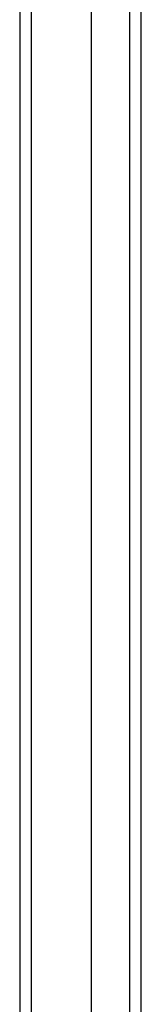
# Model space of a CAD drawing. Header units: inches. Extents: x 11 to 130, y 11 to 79.
# Tile 11 of 57: x 59.046 to 59.912, y 37.704 to 44.734. Entities that reach past the tile are written whole.
import ezdxf

# ---------------------------------------------------------------- set-up
doc = ezdxf.new("R2010")
doc.units = ezdxf.units.IN
doc.header["$MEASUREMENT"] = 0
doc.layers.add('Visible Edges(ANSI)', color=7, linetype='Continuous', lineweight=25)
doc.layers.add('Visible Tangent Edges(ANSI)', color=7, linetype='Continuous', lineweight=25)

msp = doc.modelspace()

# ---------------------------------------------------------------- linework, layer by layer
at = {"layer": 'Visible Edges(ANSI)'}
for p, q in [((59.0458, 60.5891), (59.0458, 30.7571)), ((59.5576, 31.3818), (59.5576, 59.9644)), ((59.912, 31.5702), (59.912, 59.776))]:
    msp.add_line(p, q, dxfattribs=at)
at = {"layer": 'Visible Tangent Edges(ANSI)'}
for p, q in [((59.1298, 30.7571), (59.1298, 60.5891)), ((59.828, 59.891), (59.828, 31.4552))]:
    msp.add_line(p, q, dxfattribs=at)

doc.saveas('drawing.dxf')
